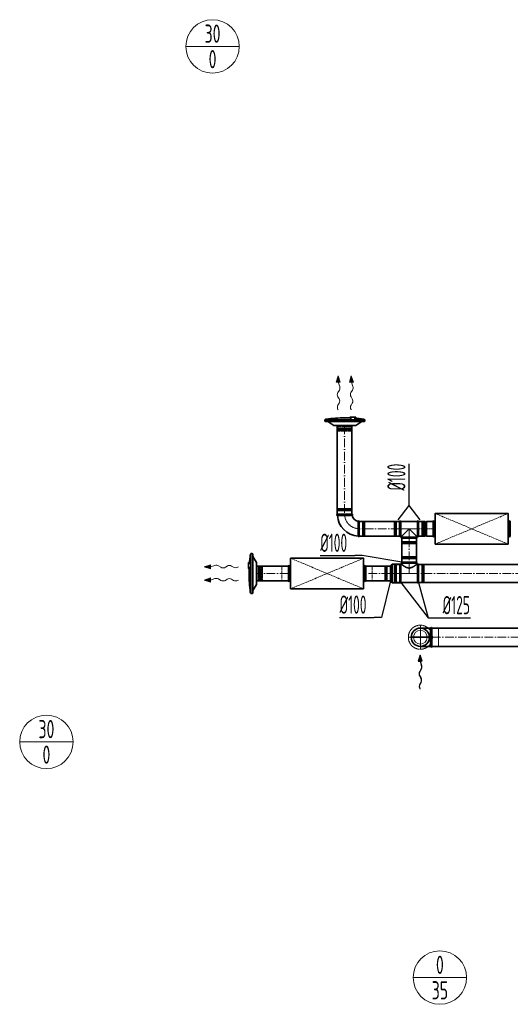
# Model space of a CAD drawing. Header units: millimetres. Extents: x 8221 to 89444, y -105166 to -5578.
# Tile 31 of 118: x 40386 to 43752, y -72785 to -66029. Entities that reach past the tile are written whole.
import ezdxf
from ezdxf.enums import TextEntityAlignment as Align

# ---------------------------------------------------------------- set-up
doc = ezdxf.new("R2010")
doc.units = ezdxf.units.MM
for name, pattern in [('ACAD_ISO02W100', [15, 12, -3]), ('ACAD_ISO10W100', [18, 12, -3, 0, -3]), ('phl_thick', [0])]:
    doc.linetypes.add(name, pattern=pattern)
for name, color, linetype, lineweight in [('VZT_01 SUP (PŘÍVOD) - OBRYS', 5, 'Continuous', 35), ('VZT_02 SUP (PŘÍVOD) - OSA', 5, 'ACAD_ISO10W100', 5), ('VZT_05 ETA (ODVOD) - OBRYS', 6, 'Continuous', 35), ('VZT_06 ETA (ODVOD) - OSA', 6, 'ACAD_ISO10W100', 5), ('VZT_08 ETA (ODVOD) - SKRYTÉ', 6, 'ACAD_ISO02W100', 5), ('VZT_30 DISTRIBUČNÍ PRVKY - OBRYS', 1, 'Continuous', 35), ('VZT_31 DISTRIBUČNÍ PRVKY - OSA', 8, 'ACAD_ISO10W100', 5), ('VZT_32 DISTRIBUČNÍ PRVKY - DETAIL', 8, 'Continuous', 5), ('VZT_33 DISTRIBUČNÍ PRVKY - SKRYTÉ', 8, 'ACAD_ISO02W100', 5), ('VZT_35 TLUMIČE HLUKU - OBRYS', 1, 'Continuous', 35), ('VZT_36 TLUMIČE HLUKU - OSA', 1, 'ACAD_ISO10W100', 5), ('VZT_37 TLUMIČE HLUKU - DETAIL', 8, 'ACAD_ISO02W100', 5), ('VZT_50 POPIS - OBECNE', 7, 'Continuous', 13), ('VZT_52 POPIS - DISTRIBUCE', 7, 'Continuous', 5), ('VZT_60_KOTY - DIMENZE', 7, 'Continuous', 5)]:
    doc.layers.add(name, color=color, linetype=linetype, lineweight=lineweight)
for name, color, linetype, lineweight, plot in [('VZT_03 SUP (PŘÍVOD) - NETISK', 8, 'ACAD_ISO02W100', 5, False), ('VZT_07 ETA (ODVOD) - NETISK', 8, 'ACAD_ISO02W100', 5, False), ('VZT_34 DISTRIBUČNÍ PRVKY - NETISK', 8, 'ACAD_ISO02W100', 5, False), ('VZT_39 TLUMIČE HLUKU - NETISK', 8, 'ACAD_ISO02W100', 5, False)]:
    doc.layers.add(name, color=color, linetype=linetype, lineweight=lineweight, plot=plot)
doc.styles.add('EVORA_125', font='isocp.shx', dxfattribs={"width": 0.6, "height": 125})
doc.styles.add('JS', font='isocp.shx', dxfattribs={"width": 0.6, "height": 125})

# ---------------------------------------------------------------- blocks, each defined once
blk = doc.blocks.new('*U40')
at = {"layer": 'VZT_31 DISTRIBUČNÍ PRVKY - OSA', "color": 0}
for p, q in [((0, 16.5), (0, 82.62)), ((-82.62, 0), (-16.5, 0)), ((16.5, 0), (82.62, 0)), ((0, -82.62), (0, -16.5))]:
    blk.add_line(p, q, dxfattribs=at)
at = {"layer": 'VZT_31 DISTRIBUČNÍ PRVKY - OSA', "color": 0, "linetype": 'Continuous'}
for p, q in [((-8.25, 0), (8.25, 0)), ((0, -8.25), (0, 8.25))]:
    blk.add_line(p, q, dxfattribs=at)

msp = doc.modelspace()

# ---------------------------------------------------------------- linework, layer by layer
at = {"color": 0, "lineweight": 13}
for p, q in [((42571, -68473.2), (42557.6, -68516.4)), ((42585.5, -68516), (42571, -68473.2)), ((42661, -68473.2), (42647.6, -68516.4)), ((42675.5, -68516), (42661, -68473.2)), ((42557.6, -68516.4), (42571.6, -68516.2)), ((42579, -68570.3), (42568.6, -68586.8)), ((42585.5, -68516), (42571.6, -68516.2)), ((42571.6, -68516.2), (42581.3, -68544.8)), ((42647.6, -68516.4), (42661.6, -68516.2)), ((42669, -68570.3), (42658.6, -68586.8)), ((42675.5, -68516), (42661.6, -68516.2)), ((42661.6, -68516.2), (42671.3, -68544.8)), ((42569, -68617.8), (42577, -68629.7)), ((42659, -68617.8), (42667, -68629.7)), ((42577.4, -68660.7), (42569.2, -68673.6)), ((42667.4, -68660.7), (42659.2, -68673.6)), ((41695.3, -69769.6), (41652.5, -69784.2)), ((41652.5, -69784.2), (41695.7, -69797.5)), ((41695.3, -69769.6), (41695.5, -69783.6)), ((41695.5, -69783.6), (41724.1, -69773.9)), ((41695.7, -69797.5), (41695.5, -69783.6)), ((41749.6, -69776.1), (41766.1, -69786.5)), ((41797.1, -69786.1), (41809, -69778.2)), ((41840, -69777.7), (41852.9, -69785.9)), ((41695.3, -69859.6), (41652.5, -69874.2)), ((41695.3, -69859.6), (41695.5, -69873.6)), ((41695.5, -69873.6), (41724.1, -69863.9)), ((41652.5, -69874.2), (41695.7, -69887.5)), ((41695.7, -69887.5), (41695.5, -69873.6)), ((41749.6, -69866.1), (41766.1, -69876.5)), ((41797.1, -69876.1), (41809, -69868.2)), ((41840, -69867.7), (41852.9, -69875.9))]:
    msp.add_line(p, q, dxfattribs=at)
at = {"lineweight": 13}
for p, q in [((42569.1, -68703.8), (42571, -68706.8)), ((42659.1, -68703.8), (42661, -68706.8)), ((41883.1, -69786), (41886.1, -69784.2)), ((41883.1, -69876), (41886.1, -69874.2))]:
    msp.add_line(p, q, dxfattribs=at)
at = {"color": 0, "lineweight": 13}
for centre, major_axis, start_param, end_param in [((42569.5, -68554.9), (-0.3, 21.5), 3.908129, 5.191299), ((42659.5, -68554.9), (-0.3, 21.5), 3.908129, 5.191299), ((42578.1, -68602.1), (-0.3, 21.5), 0.766537, 2.375056), ((42567.9, -68645.3), (-0.3, 21.5), 3.908129, 5.516649), ((42668.1, -68602.1), (-0.3, 21.5), 0.766537, 2.375056), ((42657.9, -68645.3), (-0.3, 21.5), 3.908129, 5.516649), ((42578.8, -68689), (-0.3, 21.5), 0.766537, 2.320574), ((42668.8, -68689), (-0.3, 21.5), 0.766537, 2.320574), ((41734.2, -69785.7), (-21.5, -0.3), 3.908129, 5.191299), ((41781.4, -69777), (-21.5, -0.3), 0.766537, 2.375056), ((41824.6, -69787.3), (-21.5, -0.3), 3.908129, 5.516649), ((41868.3, -69776.4), (-21.5, -0.3), 0.766537, 2.320574), ((41734.2, -69875.7), (-21.5, -0.3), 3.908129, 5.191299), ((41824.6, -69877.3), (-21.5, -0.3), 3.908129, 5.516649), ((41781.4, -69867), (-21.5, -0.3), 0.766537, 2.375056), ((41868.3, -69866.4), (-21.5, -0.3), 0.766537, 2.320574)]:
    msp.add_ellipse(centre, major_axis=major_axis, ratio=0.625, start_param=start_param, end_param=end_param, dxfattribs=at)
for points in [[(42585.5, -68516), (42557.6, -68516.4), (42571, -68473.2)], [(42675.5, -68516), (42647.6, -68516.4), (42661, -68473.2)], [(41695.3, -69769.6), (41695.7, -69797.5), (41652.5, -69784.2)], [(41695.3, -69859.6), (41695.7, -69887.5), (41652.5, -69874.2)]]:
    msp.add_solid(points, dxfattribs=at)
at = {"layer": 'VZT_01 SUP (PŘÍVOD) - OBRYS'}
for p, q in [((42665.3, -69421.9), (42565.3, -69421.9)), ((42565.3, -69429.9), (42615.5, -69429.9)), ((42707.3, -69571.9), (42707.3, -69521.7)), ((42715.3, -69571.9), (42715.3, -69471.9)), ((42992.5, -69472.2), (42992.5, -69572.2)), ((43000.5, -69472.2), (43000.5, -69572.2)), ((43000.5, -69472.2), (43114.5, -69472.2)), ((43007.7, -69572.2), (43057.7, -69522.2)), ((43057.7, -69522.2), (43107.7, -69572.2)), ((43114.5, -69472.2), (43114.5, -69572.2)), ((43122.5, -69472.2), (43122.5, -69572.2)), ((43168, -69472.2), (43122.5, -69472.2)), ((43122.5, -69472.2), (43122.5, -69572.2)), ((43168, -69472.2), (43168, -69572.2)), ((43176, -69472.2), (43176, -69572.2)), ((43221.5, -69472.2), (43176, -69472.2)), ((43221.5, -69472.2), (43221.5, -69572.2)), ((43000.5, -69572.2), (43007.7, -69572.2)), ((43007.7, -69579.2), (43007.7, -69572.2)), ((43107.7, -69579.2), (43007.7, -69579.2)), ((43107.7, -69587.2), (43007.7, -69587.2)), ((43107.7, -69579.2), (43107.7, -69572.2)), ((43107.7, -69572.2), (43114.5, -69572.2)), ((43168, -69572.2), (43122.5, -69572.2)), ((43221.5, -69572.2), (43176, -69572.2)), ((42928.7, -69779.2), (42942.2, -69765.7)), ((42928.7, -69779.2), (42928.7, -69879.2)), ((42942.2, -69765.7), (42942.2, -69892.7)), ((42992.7, -69765.7), (42942.2, -69765.7)), ((42992.7, -69765.7), (42992.7, -69892.7)), ((42992.7, -69766.7), (42992.7, -69891.7)), ((43000.3, -69766.7), (43000.3, -69891.7)), ((43000.3, -69766.7), (43007.7, -69766.7)), ((43107.7, -69751.2), (43007.7, -69751.2)), ((43107.7, -69759.2), (43007.7, -69759.2)), ((43007.7, -69759.2), (43007.7, -69766.7)), ((43107.7, -69759.2), (43107.7, -69766.7)), ((43107.7, -69766.7), (43115, -69766.7)), ((43115, -69891.7), (43115, -69766.7)), ((43122.7, -69766.7), (43122.7, -69891.7)), ((42928.7, -69879.2), (42942.2, -69892.7)), ((42992.7, -69892.7), (42942.2, -69892.7)), ((43000.3, -69891.7), (43115, -69891.7))]:
    msp.add_line(p, q, dxfattribs=at)
for points in [[(42564.8, -69421.9), (42564.8, -68812.9)], [(42664.8, -69421.9), (42664.8, -68812.9)], [(42715.3, -69472.2), (42992.5, -69472.2)], [(42715.3, -69572.2), (42992.5, -69572.2)], [(43007.7, -69746.2), (43007.7, -69587.2)], [(43107.7, -69746.2), (43107.7, -69587.2)], [(42759.5, -69779.2), (42928.7, -69779.2)], [(43122.7, -69766.7), (43847.3, -69766.7)], [(42759.5, -69879.2), (42928.7, -69879.2)], [(43122.7, -69891.7), (43847.3, -69891.7)]]:
    msp.add_lwpolyline(points, dxfattribs=at)
at = {"layer": 'VZT_01 SUP (PŘÍVOD) - OBRYS', "elevation": 0}
for points in [[(42011.9, -69779.2), (42229.5, -69779.2)], [(42011.9, -69879.2), (42229.5, -69879.2)]]:
    msp.add_lwpolyline(points, dxfattribs=at)
at = {"layer": 'VZT_01 SUP (PŘÍVOD) - OBRYS'}
for centre, radius, start, end in [((42565.3, -69425.9), 4, 90, 270), ((42715.3, -69421.9), 150, 183.05723, 266.94277), ((42665.3, -69425.9), 4, 279.14784, 90), ((42715.3, -69421.9), 50, 189.14784, 260.85216), ((42711.3, -69471.9), 4, 0, 170.85216), ((42996.5, -69472.2), 4, 0, 180), ((43118.5, -69472.2), 4, 0, 180), ((43172, -69472.2), 4, 180, 0), ((42711.3, -69571.9), 4, 180, 0), ((42996.5, -69572.2), 4, 180, 0), ((43007.7, -69583.2), 4, 90, 270), ((43107.7, -69583.2), 4, 270, 90), ((43118.5, -69572.2), 4, 180, 0), ((43172, -69572.2), 4, 0, 180), ((42996.5, -69768.4), 4.17, 23.46783, 156.53217), ((43007.7, -69755.2), 4, 90, 270), ((43107.7, -69755.2), 4, 270, 90), ((43118.8, -69768.4), 4.17, 23.46783, 156.53217), ((42996.5, -69890.1), 4.17, 203.46783, 336.53217), ((43118.8, -69890.1), 4.17, 203.46783, 336.53217)]:
    msp.add_arc(centre, radius, start, end, dxfattribs=at)
for points, knots in [([(42665.9, -69429.8), (42665.9, -69429.8), (42664.8, -69429.8), (42660.3, -69429.8), (42656.9, -69429.8), (42648, -69429.9), (42642.6, -69429.9), (42630.7, -69429.9), (42624.2, -69429.9), (42616.9, -69429.9), (42616.2, -69429.9), (42615.5, -69429.9)], [157.874915, 157.874915, 157.874915, 157.874915, 176.103874, 176.103874, 195.460379, 195.460379, 215.101284, 215.101284, 234.82164, 234.82164, 237.034743, 237.034743, 237.034743, 237.034743]), ([(42707.3, -69521.7), (42707.3, -69515.3), (42707.3, -69509), (42707.3, -69497), (42707.3, -69491.4), (42707.3, -69481.9), (42707.3, -69478.1), (42707.3, -69472.8), (42707.4, -69471.4), (42707.4, -69471.2), (42707.4, -69471.2), (42707.4, -69471.2)], [78.71119, 78.71119, 78.71119, 78.71119, 97.804615, 97.804615, 117.523893, 117.523893, 137.264303, 137.264303, 156.831737, 156.831737, 157.874915, 157.874915, 157.874915, 157.874915]), ([(43107.7, -69766.7), (43107.7, -69766.7), (43107.6, -69766.8), (43107.2, -69767.1), (43107, -69767.3), (43106.3, -69767.8), (43105.9, -69768.1), (43104.9, -69768.9), (43104.3, -69769.4), (43103, -69770.4), (43102.3, -69771), (43100.7, -69772.2), (43099.8, -69772.8), (43098, -69774.1), (43097.1, -69774.8), (43095.1, -69776.3), (43094.1, -69777), (43091.9, -69778.4), (43090.8, -69779.2), (43088.3, -69780.8), (43087.1, -69781.6), (43084.4, -69783.2), (43083, -69784), (43080.2, -69785.5), (43078.7, -69786.2), (43074.2, -69788.3), (43071, -69789.6), (43066.1, -69790.8), (43064.4, -69791.2), (43061.1, -69791.6), (43059.4, -69791.7), (43055.9, -69791.7), (43054.2, -69791.6), (43050.9, -69791.2), (43049.2, -69790.8), (43044.3, -69789.6), (43041.1, -69788.3), (43036.6, -69786.2), (43035.1, -69785.5), (43032.3, -69784), (43030.9, -69783.2), (43028.2, -69781.6), (43027, -69780.8), (43024.5, -69779.2), (43023.4, -69778.4), (43021.2, -69777), (43020.2, -69776.3), (43018.2, -69774.8), (43017.3, -69774.1), (43015.5, -69772.8), (43014.6, -69772.2), (43013, -69771), (43012.3, -69770.4), (43011, -69769.4), (43010.4, -69768.9), (43009.4, -69768.1), (43009, -69767.8), (43008.3, -69767.3), (43008.1, -69767.1), (43007.7, -69766.8), (43007.7, -69766.7), (43007.7, -69766.7)], [80.753728, 80.753728, 80.753728, 80.753728, 85.721109, 85.721109, 90.68849, 90.68849, 95.655871, 95.655871, 100.623252, 100.623252, 105.590633, 105.590633, 110.558015, 110.558015, 115.525396, 115.525396, 120.492777, 120.492777, 125.619612, 125.619612, 130.746447, 130.746447, 135.873281, 135.873281, 141.000116, 141.000116, 151.253786, 151.253786, 156.38062, 156.38062, 161.507455, 161.507455, 166.63429, 166.63429, 171.761125, 171.761125, 182.014794, 182.014794, 187.141629, 187.141629, 192.268464, 192.268464, 197.395298, 197.395298, 202.522133, 202.522133, 207.489514, 207.489514, 212.456896, 212.456896, 217.424277, 217.424277, 222.391658, 222.391658, 227.359039, 227.359039, 232.32642, 232.32642, 237.293801, 237.293801, 242.261183, 242.261183, 242.261183, 242.261183])]:
    msp.add_open_spline(points, degree=3, knots=knots, dxfattribs=at)
at = {"layer": 'VZT_02 SUP (PŘÍVOD) - OSA', "ltscale": 5}
for points in [[(42614.8, -68812.9), (42614.8, -69421.9)], [(42992.5, -69522.2), (42715.3, -69522.2)], [(43057.7, -69587.2), (43057.7, -69746.2)], [(42928.7, -69829.2), (42759.5, -69829.2)], [(43847.3, -69829.2), (43122.7, -69829.2)]]:
    msp.add_lwpolyline(points, dxfattribs=at)
at = {"layer": 'VZT_02 SUP (PŘÍVOD) - OSA', "ltscale": 0.3}
msp.add_lwpolyline([(42615.3, -69421.9), (42615.3, -69421.9, 0.414214), (42715.3, -69521.9), (42715.3, -69521.9)], format="xyb", dxfattribs=at)
for points in [[(42992.5, -69522.2), (43122.5, -69522.2)], [(43057.7, -69587.2), (43057.5, -69522.2)], [(43057.7, -69751.2), (43057.7, -69829.2)], [(42992.7, -69829.2), (42928.7, -69829.2)], [(42992.7, -69829.2), (43122.7, -69829.2)]]:
    msp.add_lwpolyline(points, dxfattribs=at)
at = {"layer": 'VZT_02 SUP (PŘÍVOD) - OSA'}
msp.add_lwpolyline([(43221.5, -69522.2), (43122.5, -69522.2)], dxfattribs=at)
at = {"layer": 'VZT_02 SUP (PŘÍVOD) - OSA', "ltscale": 5, "elevation": 0}
msp.add_lwpolyline([(42229.5, -69829.2), (42011.9, -69829.2)], dxfattribs=at)
at = {"layer": 'VZT_03 SUP (PŘÍVOD) - NETISK', "ltscale": 0.4}
for p, q in [((42565.3, -69388.4), (42665.3, -69388.4)), ((42565.3, -69388.4), (42565.3, -69388.9)), ((42565.3, -69388.9), (42665.3, -69388.9)), ((42566.3, -69383.9), (42664.3, -69383.9)), ((42566.3, -69383.9), (42566.3, -69387.9)), ((42566.3, -69387.9), (42664.3, -69387.9)), ((42567.3, -69387.9), (42567.3, -69388.4)), ((42567.3, -69388.9), (42567.3, -69395.9)), ((42663.3, -69387.9), (42663.3, -69388.4)), ((42663.3, -69388.9), (42663.3, -69395.9)), ((42664.3, -69383.9), (42664.3, -69387.9)), ((42665.3, -69388.4), (42665.3, -69388.9)), ((42565.3, -69395.9), (42665.3, -69395.9)), ((42565.3, -69395.9), (42565.3, -69396.4)), ((42565.3, -69396.4), (42665.3, -69396.4)), ((42566.3, -69399.9), (42664.3, -69399.9)), ((42566.3, -69399.9), (42566.3, -69421.9)), ((42567.3, -69396.4), (42567.3, -69399.9)), ((42663.3, -69396.4), (42663.3, -69399.9)), ((42664.3, -69399.9), (42664.3, -69421.9)), ((42665.3, -69395.9), (42665.3, -69396.4)), ((42715.3, -69472.9), (42737.3, -69472.9)), ((42737.3, -69570.9), (42737.3, -69472.9)), ((42737.3, -69473.9), (42740.8, -69473.9)), ((42740.8, -69571.9), (42740.8, -69471.9)), ((42740.8, -69471.9), (42741.3, -69471.9)), ((42741.3, -69571.9), (42741.3, -69471.9)), ((42741.3, -69473.9), (42748.3, -69473.9)), ((42748.3, -69571.9), (42748.3, -69471.9)), ((42748.3, -69471.9), (42748.8, -69471.9)), ((42748.8, -69571.9), (42748.8, -69471.9)), ((42748.8, -69473.9), (42749.3, -69473.9)), ((42749.3, -69570.9), (42749.3, -69472.9)), ((42749.3, -69472.9), (42753.3, -69472.9)), ((42753.3, -69570.9), (42753.3, -69472.9)), ((42954.5, -69473.2), (42954.5, -69571.2)), ((42954.5, -69473.2), (42958.5, -69473.2)), ((42958.5, -69473.2), (42958.5, -69571.2)), ((42958.5, -69474.2), (42959, -69474.2)), ((42959, -69472.2), (42959, -69572.2)), ((42959, -69472.2), (42959.5, -69472.2)), ((42959.5, -69472.2), (42959.5, -69572.2)), ((42959.5, -69474.2), (42966.5, -69474.2)), ((42966.5, -69472.2), (42966.5, -69572.2)), ((42966.5, -69472.2), (42967, -69472.2)), ((42967, -69472.2), (42967, -69572.2)), ((42967, -69474.2), (42970.5, -69474.2)), ((42970.5, -69473.2), (42970.5, -69571.2)), ((42970.5, -69473.2), (42992.5, -69473.2)), ((43122.5, -69473.2), (43144.5, -69473.2)), ((43144.5, -69473.2), (43144.5, -69571.2)), ((43144.5, -69474.2), (43148, -69474.2)), ((43148, -69472.2), (43148, -69572.2)), ((43148, -69472.2), (43148.5, -69472.2)), ((43148.5, -69472.2), (43148.5, -69572.2)), ((43148.5, -69474.2), (43155.5, -69474.2)), ((43155.5, -69472.2), (43155.5, -69572.2)), ((43155.5, -69472.2), (43156, -69472.2)), ((43156, -69472.2), (43156, -69572.2)), ((43156, -69474.2), (43156.5, -69474.2)), ((43156.5, -69473.2), (43156.5, -69571.2)), ((43156.5, -69473.2), (43160.5, -69473.2)), ((43160.5, -69473.2), (43160.5, -69571.2)), ((42715.3, -69570.9), (42737.3, -69570.9)), ((42737.3, -69569.9), (42740.8, -69569.9)), ((42740.8, -69571.9), (42741.3, -69571.9)), ((42741.3, -69569.9), (42748.3, -69569.9)), ((42748.3, -69571.9), (42748.8, -69571.9)), ((42748.8, -69569.9), (42749.3, -69569.9)), ((42749.3, -69570.9), (42753.3, -69570.9)), ((42954.5, -69571.2), (42958.5, -69571.2)), ((42958.5, -69570.2), (42959, -69570.2)), ((42959, -69572.2), (42959.5, -69572.2)), ((42959.5, -69570.2), (42966.5, -69570.2)), ((42966.5, -69572.2), (42967, -69572.2)), ((42967, -69570.2), (42970.5, -69570.2)), ((42970.5, -69571.2), (42992.5, -69571.2)), ((43008.7, -69587.2), (43008.7, -69609.2)), ((43106.7, -69587.2), (43106.7, -69609.2)), ((43122.5, -69571.2), (43144.5, -69571.2)), ((43144.5, -69570.2), (43148, -69570.2)), ((43148, -69572.2), (43148.5, -69572.2)), ((43148.5, -69570.2), (43155.5, -69570.2)), ((43155.5, -69572.2), (43156, -69572.2)), ((43156, -69570.2), (43156.5, -69570.2)), ((43156.5, -69571.2), (43160.5, -69571.2)), ((43107.7, -69612.7), (43007.7, -69612.7)), ((43007.7, -69612.7), (43007.7, -69613.2)), ((43107.7, -69613.2), (43007.7, -69613.2)), ((43107.7, -69620.2), (43007.7, -69620.2)), ((43007.7, -69620.2), (43007.7, -69620.7)), ((43107.7, -69620.7), (43007.7, -69620.7)), ((43106.7, -69609.2), (43008.7, -69609.2)), ((43106.7, -69621.2), (43008.7, -69621.2)), ((43008.7, -69621.2), (43008.7, -69625.2)), ((43106.7, -69625.2), (43008.7, -69625.2)), ((43009.7, -69609.2), (43009.7, -69612.7)), ((43009.7, -69613.2), (43009.7, -69620.2)), ((43009.7, -69620.7), (43009.7, -69621.2)), ((43105.7, -69609.2), (43105.7, -69612.7)), ((43105.7, -69613.2), (43105.7, -69620.2)), ((43105.7, -69620.7), (43105.7, -69621.2)), ((43106.7, -69621.2), (43106.7, -69625.2)), ((43107.7, -69612.7), (43107.7, -69613.2)), ((43107.7, -69620.2), (43107.7, -69620.7)), ((43107.7, -69717.7), (43007.7, -69717.7)), ((43007.7, -69718.2), (43007.7, -69717.7)), ((43107.7, -69718.2), (43007.7, -69718.2)), ((43107.7, -69725.2), (43007.7, -69725.2)), ((43007.7, -69725.7), (43007.7, -69725.2)), ((43107.7, -69725.7), (43007.7, -69725.7)), ((43106.7, -69713.2), (43008.7, -69713.2)), ((43008.7, -69717.2), (43008.7, -69713.2)), ((43106.7, -69717.2), (43008.7, -69717.2)), ((43009.7, -69717.7), (43009.7, -69717.2)), ((43009.7, -69725.2), (43009.7, -69718.2)), ((43009.7, -69729.2), (43009.7, -69725.7)), ((43105.7, -69717.7), (43105.7, -69717.2)), ((43105.7, -69725.2), (43105.7, -69718.2)), ((43105.7, -69729.2), (43105.7, -69725.7)), ((43106.7, -69717.2), (43106.7, -69713.2)), ((43107.7, -69718.2), (43107.7, -69717.7)), ((43107.7, -69725.7), (43107.7, -69725.2)), ((42890.7, -69878.2), (42890.7, -69780.2)), ((42890.7, -69780.2), (42894.7, -69780.2)), ((42894.7, -69878.2), (42894.7, -69780.2)), ((42894.7, -69781.2), (42895.2, -69781.2)), ((42895.2, -69879.2), (42895.2, -69779.2)), ((42895.2, -69779.2), (42895.7, -69779.2)), ((42895.7, -69879.2), (42895.7, -69779.2)), ((42895.7, -69781.2), (42902.7, -69781.2)), ((42902.7, -69879.2), (42902.7, -69779.2)), ((42902.7, -69779.2), (42903.2, -69779.2)), ((42903.2, -69879.2), (42903.2, -69779.2)), ((42903.2, -69781.2), (42906.7, -69781.2)), ((42906.7, -69878.2), (42906.7, -69780.2)), ((42906.7, -69780.2), (42928.7, -69780.2)), ((42954.7, -69769.2), (42954.7, -69889.2)), ((42958.7, -69769.2), (42954.7, -69769.2)), ((42958.7, -69769.2), (42958.7, -69889.2)), ((42959.2, -69770.2), (42958.7, -69770.2)), ((42959.2, -69768.2), (42959.2, -69890.2)), ((42959.7, -69768.2), (42959.2, -69768.2)), ((42959.7, -69768.2), (42959.7, -69890.2)), ((42966.7, -69770.2), (42959.7, -69770.2)), ((42966.7, -69768.2), (42966.7, -69890.2)), ((42967.2, -69768.2), (42966.7, -69768.2)), ((42967.2, -69768.2), (42967.2, -69890.2)), ((42970.7, -69770.2), (42967.2, -69770.2)), ((42970.7, -69769.2), (42970.7, -69889.2)), ((42992.7, -69769.2), (42970.7, -69769.2)), ((43106.7, -69729.2), (43008.7, -69729.2)), ((43008.7, -69751.2), (43008.7, -69729.2)), ((43106.7, -69751.2), (43106.7, -69729.2)), ((43144.7, -69769.2), (43122.7, -69769.2)), ((43144.7, -69769.2), (43144.7, -69889.2)), ((43148.2, -69770.2), (43144.7, -69770.2)), ((43148.2, -69768.2), (43148.2, -69890.2)), ((43148.7, -69768.2), (43148.2, -69768.2)), ((43148.7, -69768.2), (43148.7, -69890.2)), ((43155.7, -69770.2), (43148.7, -69770.2)), ((43155.7, -69768.2), (43155.7, -69890.2)), ((43156.2, -69768.2), (43155.7, -69768.2)), ((43156.2, -69768.2), (43156.2, -69890.2)), ((43156.7, -69770.2), (43156.2, -69770.2)), ((43156.7, -69769.2), (43156.7, -69889.2)), ((43160.7, -69769.2), (43156.7, -69769.2)), ((43160.7, -69769.2), (43160.7, -69889.2)), ((42890.7, -69878.2), (42894.7, -69878.2)), ((42894.7, -69877.2), (42895.2, -69877.2)), ((42895.2, -69879.2), (42895.7, -69879.2)), ((42895.7, -69877.2), (42902.7, -69877.2)), ((42902.7, -69879.2), (42903.2, -69879.2)), ((42903.2, -69877.2), (42906.7, -69877.2)), ((42906.7, -69878.2), (42928.7, -69878.2)), ((42958.7, -69889.2), (42954.7, -69889.2)), ((42959.2, -69888.2), (42958.7, -69888.2)), ((42959.7, -69890.2), (42959.2, -69890.2)), ((42966.7, -69888.2), (42959.7, -69888.2)), ((42967.2, -69890.2), (42966.7, -69890.2)), ((42970.7, -69888.2), (42967.2, -69888.2)), ((42992.7, -69889.2), (42970.7, -69889.2)), ((43144.7, -69889.2), (43122.7, -69889.2)), ((43148.2, -69888.2), (43144.7, -69888.2)), ((43148.7, -69890.2), (43148.2, -69890.2)), ((43155.7, -69888.2), (43148.7, -69888.2)), ((43156.2, -69890.2), (43155.7, -69890.2)), ((43156.7, -69888.2), (43156.2, -69888.2)), ((43160.7, -69889.2), (43156.7, -69889.2))]:
    msp.add_line(p, q, dxfattribs=at)
at = {"layer": 'VZT_05 ETA (ODVOD) - OBRYS'}
for points in [[(43204.6, -70204), (43134.6, -70204)], [(43204.6, -70204), (43204.6, -70329)], [(44462.9, -70204), (43213.6, -70204)], [(43213.6, -70204), (43213.6, -70329)], [(43204.6, -70329), (43134.6, -70329)], [(44462.9, -70329), (43213.6, -70329)]]:
    msp.add_lwpolyline(points, dxfattribs=at)
for centre, radius, start, end in [((43209.1, -70204), 4.5, 0, 180), ((43134.6, -70266.5), 62.5, 90, 270), ((43209.1, -70329), 4.5, 180, 0)]:
    msp.add_arc(centre, radius, start, end, dxfattribs=at)
at = {"layer": 'VZT_06 ETA (ODVOD) - OSA', "ltscale": 0.3}
for points in [[(43134.6, -70194), (43134.6, -70266.5)], [(43062.1, -70266.5), (43134.6, -70266.5)], [(43134.6, -70266.5), (43213.6, -70266.5)], [(43134.6, -70266.5), (43134.6, -70339)]]:
    msp.add_lwpolyline(points, dxfattribs=at)
at = {"layer": 'VZT_06 ETA (ODVOD) - OSA', "ltscale": 5}
msp.add_lwpolyline([(43213.6, -70266.5), (44462.9, -70266.5)], dxfattribs=at)
at = {"layer": 'VZT_07 ETA (ODVOD) - NETISK', "ltscale": 0.4}
msp.add_lwpolyline([(43213.6, -70204), (43258.6, -70204), (43258.6, -70329), (43213.6, -70329)], dxfattribs=at)
at = {"layer": 'VZT_08 ETA (ODVOD) - SKRYTÉ', "ltscale": 2}
msp.add_arc((43134.6, -70266.5), 62.5, 270, 90, dxfattribs=at)
at = {"layer": 'VZT_30 DISTRIBUČNÍ PRVKY - OBRYS'}
for points in [[(42479.5, -68773.9), (42752.5, -68773.9), (42752.5, -68783, -0.414214), (42748.6, -68786.9), (42483.3, -68786.9, -0.414214), (42479.5, -68783), (42479.5, -68773.9)], [(42616, -68760.9, 0.0327), (42487.4, -68769.4), (42484.5, -68769.9, 0.36397), (42482, -68772.9), (42482, -68773.9)], [(42616, -68760.9, -0.010645), (42657.9, -68761.8, -0.010645)], [(42685.2, -68773.9), (42685.2, -68761.5, -0.267949), (42685.5, -68761.1), (42691.2, -68757.8, 0.267949), (42691.4, -68757.4), (42691.4, -68756.8), (42651.8, -68756.8), (42651.8, -68757.4, 0.267949), (42652, -68757.8), (42657.7, -68761.1, -0.267949), (42657.9, -68761.5), (42657.9, -68773.9)], [(42685.2, -68763.4, -0.015115), (42744.5, -68769.4), (42747.5, -68769.9, -0.36397), (42750, -68772.9), (42750, -68773.9)], [(42732.1, -68786.9), (42691.7, -68812.3, -0.141374), (42689.7, -68812.9), (42542.3, -68812.9, -0.141374), (42540.3, -68812.3), (42499.9, -68786.9)], [(41962, -69759.9, -0.015115), (41968, -69700.6), (41968.5, -69697.6, -0.36397), (41971.5, -69695.2), (41972.5, -69695.2)], [(41972.5, -69965.7), (41972.5, -69692.7), (41981.6, -69692.7, -0.414214), (41985.5, -69696.5), (41985.5, -69961.8, -0.414214), (41981.6, -69965.7), (41972.5, -69965.7)], [(41985.5, -69713.1), (42010.9, -69753.4, -0.141374), (42011.5, -69755.5), (42011.5, -69902.8, -0.141374), (42010.9, -69904.9), (41985.5, -69945.3)], [(41972.5, -69759.9), (41960.1, -69759.9, -0.267949), (41959.7, -69759.7), (41956.4, -69754, 0.267949), (41956, -69753.7), (41955.3, -69753.7), (41955.3, -69793.4), (41956, -69793.4, 0.267949), (41956.4, -69793.2), (41959.7, -69787.4, -0.267949), (41960.1, -69787.2), (41972.5, -69787.2)], [(41959.5, -69829.2, -0.010645), (41960.4, -69787.2, -0.010645)], [(41959.5, -69829.2, 0.0327), (41968, -69957.7), (41968.5, -69960.7, 0.36397), (41971.5, -69963.2), (41972.5, -69963.2)]]:
    msp.add_lwpolyline(points, format="xyb", dxfattribs=at)
msp.add_circle((43134.6, -70266.5), 62.5, dxfattribs=at)
at = {"layer": 'VZT_32 DISTRIBUČNÍ PRVKY - DETAIL'}
for points in [[(43072.1, -70264.5), (43131.2, -70264.5)], [(43072.1, -70268.5), (43131.2, -70268.5)], [(43138.1, -70264.5), (43197.1, -70264.5)], [(43138.1, -70268.5), (43197.1, -70268.5)]]:
    msp.add_lwpolyline(points, dxfattribs=at)
for radius in [4, 2]:
    msp.add_circle((43134.6, -70266.5), radius, dxfattribs=at)
for start, end in [(2.41317, 177.58683), (182.41317, 357.58683)]:
    msp.add_arc((43134.6, -70266.5), 47.5, start, end, dxfattribs=at)
at = {"layer": 'VZT_33 DISTRIBUČNÍ PRVKY - SKRYTÉ'}
msp.add_circle((43134.6, -70266.5), 82.5, dxfattribs=at)
at = {"layer": 'VZT_34 DISTRIBUČNÍ PRVKY - NETISK'}
for points in [[(42563.9, -68842.8), (42569.8, -68841.4, -0.058981), (42570.4, -68841.3), (42616, -68841.3)], [(42563.9, -68842.8), (42569.6, -68844.2, 0.060863), (42570.2, -68844.3), (42616, -68844.3)], [(42568.5, -68822.9), (42568.5, -68830.8, 0.291473), (42570, -68833.2, 0.291473)], [(42668.1, -68842.8), (42662.2, -68841.4, 0.058981), (42661.5, -68841.3), (42616, -68841.3)], [(42668.1, -68842.8), (42662.4, -68844.2, -0.060863), (42661.7, -68844.3), (42616, -68844.3)], [(42663.5, -68822.9), (42663.5, -68830.8, -0.291473), (42661.9, -68833.2, -0.291473)], [(42021.5, -69781.7), (42029.4, -69781.7, -0.291473), (42031.8, -69783.2, -0.291473)], [(42041.4, -69777), (42039.9, -69783, 0.058981), (42039.9, -69783.6), (42039.9, -69829.2)], [(42041.4, -69777), (42042.8, -69782.8, -0.060863), (42042.9, -69783.4), (42042.9, -69829.2)], [(42041.4, -69881.3), (42039.9, -69875.3, -0.058981), (42039.9, -69874.7), (42039.9, -69829.2)], [(42041.4, -69881.3), (42042.8, -69875.6, 0.060863), (42042.9, -69874.9), (42042.9, -69829.2)], [(42021.5, -69876.7), (42029.4, -69876.7, 0.291473), (42031.8, -69875.1, 0.291473)]]:
    msp.add_lwpolyline(points, format="xyb", dxfattribs=at)
for points in [[(42567.5, -68812.9), (42567.5, -68822.9), (42664.5, -68822.9), (42664.5, -68812.9)], [(42567.5, -68812.9), (42664.5, -68812.9)], [(42568.5, -68830.8), (42616, -68830.8)], [(42570.4, -68833.4), (42616, -68833.4)], [(42572.3, -68849), (42570.8, -68852.9), (42616, -68852.9)], [(42571.3, -68848.7), (42616, -68848.7)], [(42572.1, -68837.1), (42616, -68837.1)], [(42663.5, -68830.8), (42616, -68830.8)], [(42661.5, -68833.4), (42616, -68833.4)], [(42659.9, -68837.1), (42616, -68837.1)], [(42660.7, -68848.7), (42616, -68848.7)], [(42659.7, -68849), (42661.1, -68852.9), (42616, -68852.9)], [(42011.5, -69877.7), (42021.5, -69877.7), (42021.5, -69780.7), (42011.5, -69780.7)], [(42011.5, -69877.7), (42011.5, -69780.7)], [(42029.4, -69781.7), (42029.4, -69829.2)], [(42032, -69783.6), (42032, -69829.2)], [(42035.6, -69785.3), (42035.6, -69829.2)], [(42047.3, -69784.5), (42047.3, -69829.2)], [(42047.5, -69785.4), (42051.5, -69784), (42051.5, -69829.2)], [(42029.4, -69876.7), (42029.4, -69829.2)], [(42032, -69874.7), (42032, -69829.2)], [(42035.6, -69873.1), (42035.6, -69829.2)], [(42047.3, -69873.8), (42047.3, -69829.2)], [(42047.5, -69872.9), (42051.5, -69874.3), (42051.5, -69829.2)]]:
    msp.add_lwpolyline(points, dxfattribs=at)
for centre, radius, start, end in [((42580.3, -68843.5), 10.5, 142.16216, 210.28243), ((42568.2, -68836.6), 3.88, 353.32647, 62.50068), ((42663.7, -68836.6), 3.88, 117.49932, 186.67353), ((42651.6, -68843.5), 10.5, 329.71757, 37.83784), ((42035.2, -69781.4), 3.88, 207.49932, 276.67353), ((42042.1, -69793.5), 10.5, 59.71757, 127.83784), ((42035.2, -69876.9), 3.88, 83.32647, 152.50068), ((42042.1, -69864.8), 10.5, 232.16216, 300.28243)]:
    msp.add_arc(centre, radius, start, end, dxfattribs=at)
at = {"layer": 'VZT_35 TLUMIČE HLUKU - OBRYS'}
for p, q in [((43221.5, -69472.2), (43221.5, -69572.2)), ((43751.5, -69472.2), (43751.5, -69572.2)), ((42229.5, -69779.2), (42229.5, -69879.2)), ((42759.5, -69779.2), (42759.5, -69879.2))]:
    msp.add_line(p, q, dxfattribs=at)
at = {"layer": 'VZT_35 TLUMIČE HLUKU - OBRYS', "elevation": 0}
for points in [[(43736.5, -69627.2), (43236.5, -69627.2), (43236.5, -69417.2), (43736.5, -69417.2)], [(42744.5, -69934.2), (42244.5, -69934.2), (42244.5, -69724.2), (42744.5, -69724.2)]]:
    msp.add_lwpolyline(points, close=True, dxfattribs=at)
for points in [[(43230.5, -69472.2), (43230.5, -69572.2)], [(43230.5, -69472.2), (43236.5, -69472.2)], [(43742.5, -69472.2), (43736.5, -69472.2)], [(43742.5, -69472.2), (43742.5, -69572.2)], [(43230.5, -69572.2), (43236.5, -69572.2)], [(43742.5, -69572.2), (43736.5, -69572.2)], [(42238.5, -69779.2), (42238.5, -69879.2)], [(42238.5, -69779.2), (42244.5, -69779.2)], [(42750.5, -69779.2), (42744.5, -69779.2)], [(42750.5, -69779.2), (42750.5, -69879.2)], [(42238.5, -69879.2), (42244.5, -69879.2)], [(42750.5, -69879.2), (42744.5, -69879.2)]]:
    msp.add_lwpolyline(points, dxfattribs=at)
at = {"layer": 'VZT_35 TLUMIČE HLUKU - OBRYS'}
for centre, start, end in [((43226, -69472.2), 0, 180), ((43747, -69472.2), 0, 180), ((43226, -69572.2), 180, 0), ((43747, -69572.2), 180, 0), ((42234, -69779.2), 0, 180), ((42755, -69779.2), 0, 180), ((42234, -69879.2), 180, 0), ((42755, -69879.2), 180, 0)]:
    msp.add_arc(centre, 4.5, start, end, dxfattribs=at)
at = {"layer": 'VZT_36 TLUMIČE HLUKU - OSA', "ltscale": 5, "elevation": 0}
for points in [[(43221.5, -69522.2), (43236.5, -69522.2)], [(43751.5, -69522.2), (43736.5, -69522.2)], [(43751.5, -69522.2), (43736.5, -69522.2)], [(43751.5, -69522.2), (43736.5, -69522.2)], [(42229.5, -69829.2), (42244.5, -69829.2)], [(42759.5, -69829.2), (42744.5, -69829.2)], [(42759.5, -69829.2), (42744.5, -69829.2)], [(42759.5, -69829.2), (42744.5, -69829.2)]]:
    msp.add_lwpolyline(points, dxfattribs=at)
at = {"layer": 'VZT_37 TLUMIČE HLUKU - DETAIL', "lineweight": 5, "elevation": 0}
for points in [[(43736.5, -69627.2), (43236.5, -69417.2)], [(43236.5, -69627.2), (43736.5, -69417.2)], [(42744.5, -69934.2), (42244.5, -69724.2)], [(42244.5, -69934.2), (42744.5, -69724.2)]]:
    msp.add_lwpolyline(points, dxfattribs=at)
at = {"layer": 'VZT_39 TLUMIČE HLUKU - NETISK', "ltscale": 2, "elevation": 0}
for points in [[(43221.5, -69472.2), (43176.5, -69472.2), (43176.5, -69572.2), (43221.5, -69572.2)], [(42229.5, -69779.2), (42184.5, -69779.2), (42184.5, -69879.2), (42229.5, -69879.2)], [(42759.5, -69779.2), (42804.5, -69779.2), (42804.5, -69879.2), (42759.5, -69879.2)]]:
    msp.add_lwpolyline(points, dxfattribs=at)
at = {"layer": 'VZT_50 POPIS - OBECNE', "color": 0, "lineweight": -2}
for p, q in [((43132.5, -70388.5), (43119.1, -70431.7)), ((43147, -70431.3), (43132.5, -70388.5)), ((43119.1, -70431.7), (43133.1, -70431.5)), ((43147, -70431.3), (43133.1, -70431.5)), ((43133.1, -70431.5), (43142.8, -70460.1)), ((43140.5, -70485.5), (43130.1, -70502.1)), ((43130.6, -70533), (43138.5, -70545)), ((43138.9, -70575.9), (43130.8, -70588.9))]:
    msp.add_line(p, q, dxfattribs=at)
at = {"layer": 'VZT_50 POPIS - OBECNE'}
msp.add_line((43130.7, -70619.1), (43132.5, -70622.1), dxfattribs=at)
at = {"layer": 'VZT_50 POPIS - OBECNE', "color": 0, "lineweight": -2}
for centre, start_param, end_param in [((43131, -70470.2), 3.908129, 5.191299), ((43139.7, -70517.4), 0.766537, 2.375056), ((43140.3, -70604.3), 0.766537, 2.320574), ((43129.4, -70560.6), 3.908129, 5.516649)]:
    msp.add_ellipse(centre, major_axis=(-0.3, 21.5), ratio=0.625, start_param=start_param, end_param=end_param, dxfattribs=at)
msp.add_solid([(43147, -70431.3), (43119.1, -70431.7), (43132.5, -70388.5)], dxfattribs=at)
at = {"layer": 'VZT_52 POPIS - DISTRIBUCE'}
for p, q in [((41525.6, -66212), (41892.4, -66212)), ((40386, -70984.5), (40752.7, -70984.5)), ((43085.2, -72601.9), (43452, -72601.9))]:
    msp.add_line(p, q, dxfattribs=at)
for centre in [(41709, -66212), (40569.3, -70984.5), (43268.6, -72601.9)]:
    msp.add_circle(centre, 183.4, dxfattribs=at)
at = {"layer": 'VZT_60_KOTY - DIMENZE', "linetype": 'ByBlock', "lineweight": -2}
for p, q in [((43057.7, -69363.1), (43057.7, -69313.1)), ((42735.7, -69705.7), (42685.7, -69705.7)), ((42868.3, -70130.2), (42818.3, -70130.2)), ((43187.9, -70133.6), (43237.9, -70133.6))]:
    msp.add_line(p, q, dxfattribs=at)
at = {"layer": 'VZT_60_KOTY - DIMENZE', "linetype": 'ByBlock', "lineweight": -2, "elevation": 0}
for points in [[(43057.7, -69313.1), (43057.7, -69075.5)], [(42982.8, -69459.7), (43057.7, -69363.1)], [(43132.5, -69459.7), (43057.7, -69363.1)], [(43057.7, -69363.1), (43057.7, -69363.1)], [(42448.1, -69705.7), (42685.7, -69705.7)], [(43007.7, -69751.2), (42735.7, -69705.7)]]:
    msp.add_lwpolyline(points, dxfattribs=at)
at = {"layer": 'VZT_60_KOTY - DIMENZE', "linetype": 'ByBlock', "lineweight": -2}
for points in [[(42928.7, -69879.2), (42868.3, -70130.2)], [(43000.3, -69891.7), (43187.9, -70133.6)], [(43122.7, -69891.7), (43187.9, -70133.6)], [(42580.8, -70130.2), (42818.3, -70130.2)], [(43237.9, -70133.6), (43478.5, -70133.6)]]:
    msp.add_lwpolyline(points, dxfattribs=at)

# ---------------------------------------------------------------- block references
at = {"layer": 'VZT_31 DISTRIBUČNÍ PRVKY - OSA'}
msp.add_blockref('*U40', (43134.6, -70266.5), dxfattribs=at)

# ---------------------------------------------------------------- texts
at = {"layer": 'VZT_52 POPIS - DISTRIBUCE', "ltscale": 50, "style": 'JS', "width": 0.7}
for s, p in [('30', (41709, -66124.5)), ('0', (41709, -66299.5)), ('30', (40569.3, -70897)), ('0', (40569.3, -71072)), ('0', (43268.6, -72514.4)), ('35', (43268.6, -72689.4))]:
    msp.add_text(s, height=125, dxfattribs=at).set_placement(p, align=Align.MIDDLE_CENTER)
at = {"layer": 'VZT_60_KOTY - DIMENZE', "linetype": 'phl_thick', "insert": (42907.7, -69075.5), "char_height": 125, "attachment_point": 3, "rotation": 90, "style": 'EVORA_125'}
msp.add_mtext('%%C100', dxfattribs=at)
at = {"layer": 'VZT_60_KOTY - DIMENZE', "linetype": 'phl_thick', "char_height": 125, "attachment_point": 1, "style": 'EVORA_125'}
for s, insert in [('%%C100', (42448.1, -69555.7)), ('%%C100', (42580.8, -69980.2)), ('%%C125', (43287.9, -69983.6))]:
    msp.add_mtext(s, dxfattribs=dict(at, insert=insert))

doc.saveas('drawing.dxf')
